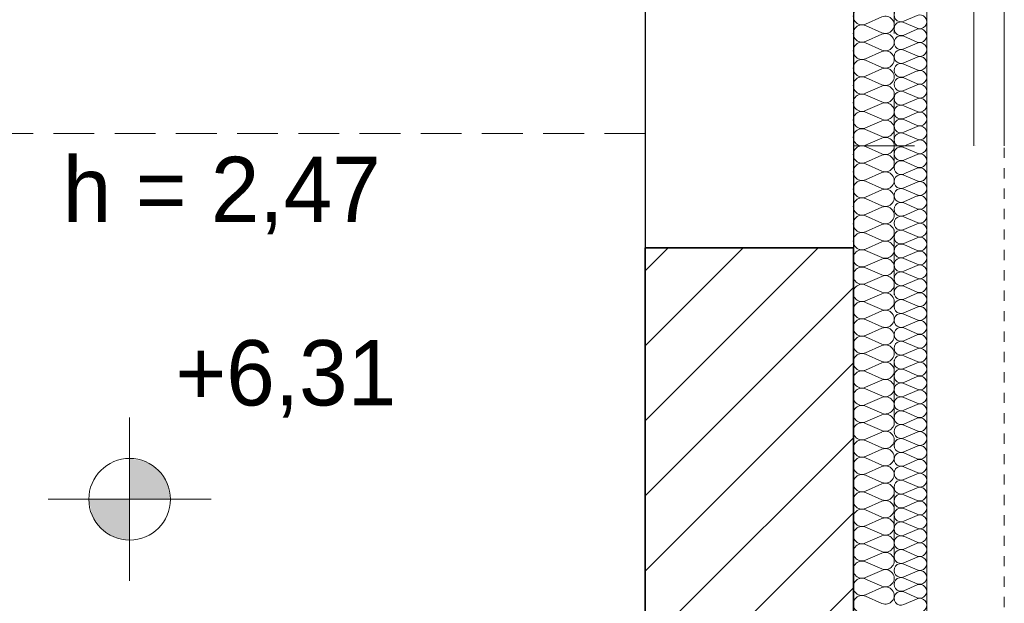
# Model space of a CAD drawing. Extents: x -438200 to -357500, y 15000 to 163871.
# Tile 130 of 148: x -416738 to -414325, y 119345 to 120774. Entities that reach past the tile are written whole.
import ezdxf

# ---------------------------------------------------------------- set-up
doc = ezdxf.new("R2010")
doc.units = 0
doc.header["$MEASUREMENT"] = 0
for name, pattern in [('Dot & Dashed', [450, 150, -150, 0, -150]), ('Hidden Line', [50, 25, -25]), ('Krawędzie ukryte', [150, 100, -50]), ('Przerywana', [320, 160, -160])]:
    doc.linetypes.add(name, pattern=pattern)
for name, color, linetype in [('#podkład', 252, 'Continuous'), ('Arch ocieplenie', 252, 'Continuous'), ('Arch zmurowania', 252, 'Continuous'), ('INWENT RZĘDNE', 252, 'Continuous')]:
    doc.layers.add(name, color=color, linetype=linetype)
for name, color, linetype, lineweight in [('Arch ocieplenie_Nr_Pióra__44', 252, 'Continuous', 13), ('Arch wykończenie_Nr_Pióra__3', 252, 'Continuous', 18), ('Arch zmurowania_Nr_Pióra__21', 252, 'Continuous', 9), ('Arch zmurowania_Nr_Pióra__27', 252, 'Continuous', 35), ('INWENT DACH_Nr_Pióra__21', 252, 'Continuous', 9), ('INWENT KONST. DREWNIANA_Nr_Pióra__2', 252, 'Continuous', 13), ('INWENT KONST. DREWNIANA_Nr_Pióra__21', 252, 'Continuous', 9), ('INWENT RZĘDNE_Nr_Pióra__21', 252, 'Continuous', 9), ('INWENT WYMIARY_Nr_Pióra__21', 252, 'Continuous', 9), ('INWENT.ŚCIANY_Nr_Pióra__1', 252, 'Continuous', 25), ('INWENT.ŚCIANY_Nr_Pióra__2', 252, 'Continuous', 13), ('INWENT.ŚCIANY_Nr_Pióra__21', 252, 'Continuous', 9), ('Istniejące stropy_Nr_Pióra__5', 252, 'Continuous', 13)]:
    doc.layers.add(name, color=color, linetype=linetype, lineweight=lineweight)
doc.styles.add('GENERATED_STYLE_2', font='txt')

# ---------------------------------------------------------------- blocks, each defined once
blk = doc.blocks.new('Izolacja cieplna 14_215', base_point=(-414694.9, 106877.6))
at = {"layer": 'Arch ocieplenie_Nr_Pióra__44', "linetype": 'Continuous'}
for p, q in [((-414624.7, 105647.8), (-414665.1, 105630.2)), ((-414665.1, 105626.6), (-414624.7, 105609)), ((-414624.7, 105605.4), (-414665.1, 105587.8)), ((-414665.1, 105584.3), (-414624.7, 105566.6)), ((-414624.7, 105563.1), (-414665.1, 105545.5)), ((-414665.1, 105541.9), (-414624.7, 105524.3)), ((-414624.7, 105520.7), (-414665.1, 105503.1)), ((-414665.1, 105499.6), (-414624.7, 105481.9)), ((-414624.7, 105478.4), (-414665.1, 105460.8)), ((-414665.1, 105457.2), (-414624.7, 105439.6)), ((-414624.7, 105436), (-414665.1, 105418.4)), ((-414665.1, 105414.9), (-414624.7, 105397.2)), ((-414624.7, 105393.7), (-414665.1, 105376.1)), ((-414665.1, 105372.5), (-414624.7, 105354.9)), ((-414624.7, 105351.3), (-414665.1, 105333.7)), ((-414665.1, 105330.2), (-414624.7, 105312.6)), ((-414624.7, 105309), (-414665.1, 105291.4)), ((-414665.1, 105287.8), (-414624.7, 105270.2)), ((-414624.7, 105266.6), (-414665.1, 105249)), ((-414665.1, 105245.5), (-414624.7, 105227.9)), ((-414624.7, 105224.3), (-414665.1, 105206.7)), ((-414665.1, 105203.1), (-414624.7, 105185.5)), ((-414624.7, 105182), (-414665.1, 105164.3)), ((-414665.1, 105160.8), (-414624.7, 105143.2)), ((-414624.7, 105139.6), (-414665.1, 105122)), ((-414665.1, 105118.4), (-414624.7, 105100.8)), ((-414624.7, 105097.3), (-414665.1, 105079.6)), ((-414665.1, 105076.1), (-414624.7, 105058.5)), ((-414624.7, 105054.9), (-414665.1, 105037.3)), ((-414665.1, 105033.7), (-414624.7, 105016.1)), ((-414624.7, 105012.6), (-414665.1, 104995)), ((-414665.1, 104991.4), (-414624.7, 104973.8)), ((-414624.7, 104970.2), (-414665.1, 104952.6)), ((-414665.1, 104949), (-414624.7, 104931.4)), ((-414624.7, 104927.9), (-414665.1, 104910.3)), ((-414665.1, 104906.7), (-414624.7, 104889.1)), ((-414624.7, 104885.5), (-414665.1, 104867.9)), ((-414665.1, 104864.4), (-414624.7, 104846.7)), ((-414624.7, 104843.2), (-414665.1, 104825.6)), ((-414665.1, 104822), (-414624.7, 104804.4)), ((-414624.7, 104800.8), (-414665.1, 104783.2)), ((-414665.1, 104779.7), (-414624.7, 104762)), ((-414624.7, 104758.5), (-414665.1, 104740.9)), ((-414665.1, 104737.3), (-414624.7, 104719.7)), ((-414624.7, 104716.1), (-414665.1, 104698.5)), ((-414665.1, 104695), (-414624.7, 104677.3)), ((-414624.7, 104673.8), (-414665.1, 104656.2)), ((-414665.1, 104652.6), (-414624.7, 104635)), ((-414624.7, 104631.4), (-414665.1, 104613.8)), ((-414665.1, 104610.3), (-414624.7, 104592.7)), ((-414624.7, 104589.1), (-414665.1, 104571.5)), ((-414665.1, 104567.9), (-414624.7, 104550.3)), ((-414624.7, 104546.8), (-414665.1, 104529.1)), ((-414665.1, 104525.6), (-414624.7, 104508)), ((-414624.7, 104504.4), (-414665.1, 104486.8)), ((-414665.1, 104483.2), (-414624.7, 104465.6)), ((-414624.7, 104462.1), (-414665.1, 104444.4)), ((-414665.1, 104440.9), (-414624.7, 104423.3)), ((-414624.7, 104419.7), (-414665.1, 104402.1)), ((-414665.1, 104398.5), (-414624.7, 104380.9)), ((-414624.7, 104377.4), (-414665.1, 104359.7)), ((-414665.1, 104356.2), (-414624.7, 104338.6)), ((-414624.7, 104335), (-414665.1, 104317.4)), ((-414665.1, 104313.8), (-414624.7, 104296.2)), ((-414624.7, 104292.7), (-414665.1, 104275.1)), ((-414665.1, 104271.5), (-414624.7, 104253.9)), ((-414624.7, 104250.3), (-414665.1, 104232.7)), ((-414665.1, 104229.1), (-414624.7, 104211.5))]:
    blk.add_line(p, q, dxfattribs=at)
for centre, start_param, end_param in [((-414673.7, 105649.6), 1.158004, 5.125183), ((-414616.2, 105628.4), 4.299595, 8.266775), ((-414673.7, 105607.2), 1.158004, 5.125183), ((-414673.7, 105564.9), 1.158004, 5.125183), ((-414616.2, 105586), 4.299595, 8.266775), ((-414616.2, 105543.7), 4.299595, 8.266775), ((-414673.7, 105522.5), 1.158004, 5.125183), ((-414616.2, 105501.3), 4.299595, 8.266775), ((-414673.7, 105480.2), 1.158004, 5.125183), ((-414616.2, 105459), 4.299595, 8.266775), ((-414673.7, 105437.8), 1.158004, 5.125183), ((-414673.7, 105395.5), 1.158004, 5.125183), ((-414616.2, 105416.6), 4.299595, 8.266775), ((-414616.2, 105374.3), 4.299595, 8.266775), ((-414673.7, 105353.1), 1.158004, 5.125183), ((-414616.2, 105331.9), 4.299595, 8.266775), ((-414673.7, 105310.8), 1.158004, 5.125183), ((-414616.2, 105289.6), 4.299595, 8.266775), ((-414673.7, 105268.4), 1.158004, 5.125183), ((-414673.7, 105226.1), 1.158004, 5.125183), ((-414616.2, 105247.3), 4.299595, 8.266775), ((-414616.2, 105204.9), 4.299595, 8.266775), ((-414673.7, 105183.7), 1.158004, 5.125183), ((-414616.2, 105162.6), 4.299595, 8.266775), ((-414673.7, 105141.4), 1.158004, 5.125183), ((-414616.2, 105120.2), 4.299595, 8.266775), ((-414673.7, 105099), 1.158004, 5.125183), ((-414673.7, 105056.7), 1.158004, 5.125183), ((-414616.2, 105077.9), 4.299595, 8.266775), ((-414616.2, 105035.5), 4.299595, 8.266775), ((-414673.7, 105014.3), 1.158004, 5.125183), ((-414616.2, 104993.2), 4.299595, 8.266775), ((-414673.7, 104972), 1.158004, 5.125183), ((-414616.2, 104950.8), 4.299595, 8.266775), ((-414673.7, 104929.7), 1.158004, 5.125183), ((-414616.2, 104908.5), 4.299595, 8.266775), ((-414673.7, 104887.3), 1.158004, 5.125183), ((-414616.2, 104866.1), 4.299595, 8.266775), ((-414673.7, 104845), 1.158004, 5.125183), ((-414616.2, 104823.8), 4.299595, 8.266775), ((-414673.7, 104802.6), 1.158004, 5.125183), ((-414616.2, 104781.4), 4.299595, 8.266775), ((-414673.7, 104760.3), 1.158004, 5.125183), ((-414616.2, 104739.1), 4.299595, 8.266775), ((-414673.7, 104717.9), 1.158004, 5.125183), ((-414616.2, 104696.7), 4.299595, 8.266775), ((-414673.7, 104675.6), 1.158004, 5.125183), ((-414616.2, 104654.4), 4.299595, 8.266775), ((-414673.7, 104633.2), 1.158004, 5.125183), ((-414616.2, 104612.1), 4.299595, 8.266775), ((-414673.7, 104590.9), 1.158004, 5.125183), ((-414616.2, 104569.7), 4.299595, 8.266775), ((-414673.7, 104548.5), 1.158004, 5.125183), ((-414616.2, 104527.4), 4.299595, 8.266775), ((-414673.7, 104506.2), 1.158004, 5.125183), ((-414616.2, 104485), 4.299595, 8.266775), ((-414673.7, 104463.8), 1.158004, 5.125183), ((-414616.2, 104442.7), 4.299595, 8.266775), ((-414673.7, 104421.5), 1.158004, 5.125183), ((-414616.2, 104400.3), 4.299595, 8.266775), ((-414673.7, 104379.1), 1.158004, 5.125183), ((-414616.2, 104358), 4.299595, 8.266775), ((-414673.7, 104336.8), 1.158004, 5.125183), ((-414616.2, 104315.6), 4.299595, 8.266775), ((-414673.7, 104294.4), 1.158004, 5.125183), ((-414616.2, 104273.3), 4.299595, 8.266775), ((-414673.7, 104252.1), 1.158004, 5.125183), ((-414616.2, 104230.9), 4.299595, 8.266775), ((-414673.7, 104209.8), 1.158004, 5.125183)]:
    blk.add_ellipse(centre, major_axis=(21.3, 0), ratio=0.995564, start_param=start_param, end_param=end_param, dxfattribs=at)
blk = doc.blocks.new('Izolacja cieplna 14_216', base_point=(-414594.9, 106877.6))
at = {"layer": 'Arch ocieplenie_Nr_Pióra__44', "linetype": 'Continuous'}
for p, q in [((-414538.8, 105651.6), (-414571.1, 105637.4)), ((-414571.1, 105634.6), (-414538.8, 105620.4)), ((-414538.8, 105617.6), (-414571.1, 105603.4)), ((-414571.1, 105600.6), (-414538.8, 105586.4)), ((-414538.8, 105583.6), (-414571.1, 105569.4)), ((-414571.1, 105566.6), (-414538.8, 105552.4)), ((-414538.8, 105549.5), (-414571.1, 105535.4)), ((-414571.1, 105532.5), (-414538.8, 105518.4)), ((-414538.8, 105515.5), (-414571.1, 105501.4)), ((-414571.1, 105498.5), (-414538.8, 105484.4)), ((-414538.8, 105481.5), (-414571.1, 105467.4)), ((-414571.1, 105464.5), (-414538.8, 105450.4)), ((-414538.8, 105447.5), (-414571.1, 105433.3)), ((-414571.1, 105430.5), (-414538.8, 105416.3)), ((-414538.8, 105413.5), (-414571.1, 105399.3)), ((-414571.1, 105396.5), (-414538.8, 105382.3)), ((-414538.8, 105379.5), (-414571.1, 105365.3)), ((-414571.1, 105362.5), (-414538.8, 105348.3)), ((-414538.8, 105345.4), (-414571.1, 105331.3)), ((-414571.1, 105328.4), (-414538.8, 105314.3)), ((-414538.8, 105311.4), (-414571.1, 105297.3)), ((-414571.1, 105294.4), (-414538.8, 105280.3)), ((-414538.8, 105277.4), (-414571.1, 105263.3)), ((-414571.1, 105260.4), (-414538.8, 105246.3)), ((-414538.8, 105243.4), (-414571.1, 105229.2)), ((-414571.1, 105226.4), (-414538.8, 105212.2)), ((-414538.8, 105209.4), (-414571.1, 105195.2)), ((-414571.1, 105192.4), (-414538.8, 105178.2)), ((-414538.8, 105175.4), (-414571.1, 105161.2)), ((-414571.1, 105158.4), (-414538.8, 105144.2)), ((-414538.8, 105141.3), (-414571.1, 105127.2)), ((-414571.1, 105124.3), (-414538.8, 105110.2)), ((-414538.8, 105107.3), (-414571.1, 105093.2)), ((-414571.1, 105090.3), (-414538.8, 105076.2)), ((-414538.8, 105073.3), (-414571.1, 105059.2)), ((-414571.1, 105056.3), (-414538.8, 105042.2)), ((-414538.8, 105039.3), (-414571.1, 105025.1)), ((-414571.1, 105022.3), (-414538.8, 105008.1)), ((-414538.8, 105005.3), (-414571.1, 104991.1)), ((-414571.1, 104988.3), (-414538.8, 104974.1)), ((-414538.8, 104971.3), (-414571.1, 104957.1)), ((-414571.1, 104954.3), (-414538.8, 104940.1)), ((-414538.8, 104937.2), (-414571.1, 104923.1)), ((-414571.1, 104920.2), (-414538.8, 104906.1)), ((-414538.8, 104903.2), (-414571.1, 104889.1)), ((-414571.1, 104886.2), (-414538.8, 104872.1)), ((-414538.8, 104869.2), (-414571.1, 104855.1)), ((-414571.1, 104852.2), (-414538.8, 104838.1)), ((-414538.8, 104835.2), (-414571.1, 104821)), ((-414571.1, 104818.2), (-414538.8, 104804)), ((-414538.8, 104801.2), (-414571.1, 104787)), ((-414571.1, 104784.2), (-414538.8, 104770)), ((-414538.8, 104767.2), (-414571.1, 104753)), ((-414571.1, 104750.2), (-414538.8, 104736)), ((-414538.8, 104733.1), (-414571.1, 104719)), ((-414571.1, 104716.1), (-414538.8, 104702)), ((-414538.8, 104699.1), (-414571.1, 104685)), ((-414571.1, 104682.1), (-414538.8, 104668)), ((-414538.8, 104665.1), (-414571.1, 104651)), ((-414571.1, 104648.1), (-414538.8, 104634)), ((-414538.8, 104631.1), (-414571.1, 104616.9)), ((-414571.1, 104614.1), (-414538.8, 104599.9)), ((-414538.8, 104597.1), (-414571.1, 104582.9)), ((-414571.1, 104580.1), (-414538.8, 104565.9)), ((-414538.8, 104563.1), (-414571.1, 104548.9)), ((-414571.1, 104546.1), (-414538.8, 104531.9)), ((-414538.8, 104529.1), (-414571.1, 104514.9)), ((-414571.1, 104512), (-414538.8, 104497.9)), ((-414538.8, 104495), (-414571.1, 104480.9)), ((-414571.1, 104478), (-414538.8, 104463.9)), ((-414538.8, 104461), (-414571.1, 104446.9)), ((-414571.1, 104444), (-414538.8, 104429.9)), ((-414538.8, 104427), (-414571.1, 104412.9)), ((-414571.1, 104410), (-414538.8, 104395.8)), ((-414538.8, 104393), (-414571.1, 104378.8)), ((-414571.1, 104376), (-414538.8, 104361.8)), ((-414538.8, 104359), (-414571.1, 104344.8)), ((-414571.1, 104342), (-414538.8, 104327.8)), ((-414538.8, 104325), (-414571.1, 104310.8)), ((-414571.1, 104307.9), (-414538.8, 104293.8)), ((-414538.8, 104290.9), (-414571.1, 104276.8)), ((-414571.1, 104273.9), (-414538.8, 104259.8)), ((-414538.8, 104256.9), (-414571.1, 104242.8)), ((-414571.1, 104239.9), (-414538.8, 104225.8)), ((-414538.8, 104222.9), (-414571.1, 104208.8))]:
    blk.add_line(p, q, dxfattribs=at)
for centre, start_param, end_param in [((-414577.9, 105653), 1.158004, 5.125183), ((-414577.9, 105619), 1.158004, 5.125183), ((-414532, 105636), 4.299595, 8.266775), ((-414532, 105602), 4.299595, 8.266775), ((-414577.9, 105585), 1.158004, 5.125183), ((-414532, 105568), 4.299595, 8.266775), ((-414577.9, 105551), 1.158004, 5.125183), ((-414532, 105534), 4.299595, 8.266775), ((-414577.9, 105517), 1.158004, 5.125183), ((-414532, 105499.9), 4.299595, 8.266775), ((-414577.9, 105482.9), 1.158004, 5.125183), ((-414577.9, 105448.9), 1.158004, 5.125183), ((-414532, 105465.9), 4.299595, 8.266775), ((-414532, 105431.9), 4.299595, 8.266775), ((-414577.9, 105414.9), 1.158004, 5.125183), ((-414577.9, 105380.9), 1.158004, 5.125183), ((-414532, 105397.9), 4.299595, 8.266775), ((-414532, 105363.9), 4.299595, 8.266775), ((-414577.9, 105346.9), 1.158004, 5.125183), ((-414532, 105329.9), 4.299595, 8.266775), ((-414577.9, 105312.9), 1.158004, 5.125183), ((-414577.9, 105278.8), 1.158004, 5.125183), ((-414532, 105295.8), 4.299595, 8.266775), ((-414532, 105261.8), 4.299595, 8.266775), ((-414577.9, 105244.8), 1.158004, 5.125183), ((-414577.9, 105210.8), 1.158004, 5.125183), ((-414532, 105227.8), 4.299595, 8.266775), ((-414532, 105193.8), 4.299595, 8.266775), ((-414577.9, 105176.8), 1.158004, 5.125183), ((-414532, 105159.8), 4.299595, 8.266775), ((-414577.9, 105142.8), 1.158004, 5.125183), ((-414532, 105125.8), 4.299595, 8.266775), ((-414577.9, 105108.8), 1.158004, 5.125183), ((-414532, 105091.8), 4.299595, 8.266775), ((-414577.9, 105074.7), 1.158004, 5.125183), ((-414577.9, 105040.7), 1.158004, 5.125183), ((-414532, 105057.7), 4.299595, 8.266775), ((-414532, 105023.7), 4.299595, 8.266775), ((-414577.9, 105006.7), 1.158004, 5.125183), ((-414532, 104989.7), 4.299595, 8.266775), ((-414577.9, 104972.7), 1.158004, 5.125183), ((-414532, 104955.7), 4.299595, 8.266775), ((-414577.9, 104938.7), 1.158004, 5.125183), ((-414532, 104921.7), 4.299595, 8.266775), ((-414577.9, 104904.7), 1.158004, 5.125183), ((-414577.9, 104870.6), 1.158004, 5.125183), ((-414532, 104887.7), 4.299595, 8.266775), ((-414532, 104853.6), 4.299595, 8.266775), ((-414577.9, 104836.6), 1.158004, 5.125183), ((-414577.9, 104802.6), 1.158004, 5.125183), ((-414532, 104819.6), 4.299595, 8.266775), ((-414532, 104785.6), 4.299595, 8.266775), ((-414577.9, 104768.6), 1.158004, 5.125183), ((-414532, 104751.6), 4.299595, 8.266775), ((-414577.9, 104734.6), 1.158004, 5.125183), ((-414577.9, 104700.6), 1.158004, 5.125183), ((-414532, 104717.6), 4.299595, 8.266775), ((-414532, 104683.6), 4.299595, 8.266775), ((-414577.9, 104666.5), 1.158004, 5.125183), ((-414577.9, 104632.5), 1.158004, 5.125183), ((-414532, 104649.5), 4.299595, 8.266775), ((-414532, 104615.5), 4.299595, 8.266775), ((-414577.9, 104598.5), 1.158004, 5.125183), ((-414532, 104581.5), 4.299595, 8.266775), ((-414577.9, 104564.5), 1.158004, 5.125183), ((-414577.9, 104530.5), 1.158004, 5.125183), ((-414532, 104547.5), 4.299595, 8.266775), ((-414532, 104513.5), 4.299595, 8.266775), ((-414577.9, 104496.5), 1.158004, 5.125183), ((-414577.9, 104462.4), 1.158004, 5.125183), ((-414532, 104479.5), 4.299595, 8.266775), ((-414532, 104445.4), 4.299595, 8.266775), ((-414577.9, 104428.4), 1.158004, 5.125183), ((-414532, 104411.4), 4.299595, 8.266775), ((-414577.9, 104394.4), 1.158004, 5.125183), ((-414532, 104377.4), 4.299595, 8.266775), ((-414577.9, 104360.4), 1.158004, 5.125183), ((-414532, 104343.4), 4.299595, 8.266775), ((-414577.9, 104326.4), 1.158004, 5.125183), ((-414577.9, 104292.4), 1.158004, 5.125183), ((-414532, 104309.4), 4.299595, 8.266775), ((-414532, 104275.4), 4.299595, 8.266775), ((-414577.9, 104258.3), 1.158004, 5.125183), ((-414532, 104241.3), 4.299595, 8.266775), ((-414577.9, 104224.3), 1.158004, 5.125183), ((-414532, 104207.3), 4.299595, 8.266775)]:
    blk.add_ellipse(centre, major_axis=(17, 0), ratio=0.999637, start_param=start_param, end_param=end_param, dxfattribs=at)
blk = doc.blocks.new('Ściana_13', base_point=(-415204.9, 105082.6))
at = {"layer": 'Arch zmurowania_Nr_Pióra__21', "linetype": 'Continuous'}
h = blk.add_hatch(dxfattribs=at)
h.set_pattern_fill('Common_Brick', color=256, style=0, pattern_type=2)
h.set_pattern_definition([(45, (0, 0), (-91.92388, 91.92388), [])])
h.paths.add_polyline_path([(-415204.9, 105082.6), (-415204.9, 104182.6), (-414694.9, 104182.6), (-414694.9, 105082.6)], flags=0)
at = {"layer": 'Arch zmurowania_Nr_Pióra__27', "linetype": 'Continuous'}
for p, q in [((-415204.9, 105082.6), (-415204.9, 104182.6)), ((-414694.9, 105082.6), (-415204.9, 105082.6)), ((-414694.9, 104182.6), (-414694.9, 105082.6)), ((-415204.9, 104182.6), (-414694.9, 104182.6))]:
    blk.add_line(p, q, dxfattribs=at)
blk = doc.blocks.new('Koty wysokościowe_29', base_point=(-416468.4, 104466.8))
at = {"layer": 'INWENT RZĘDNE_Nr_Pióra__21', "linetype": 'Continuous'}
for points in [[(-416468.4, 104466.8), (-416368.4, 104466.8), (-416376, 104505.1), (-416397.7, 104537.5), (-416430.1, 104559.2), (-416468.4, 104566.8)], [(-416468.4, 104466.8), (-416568.4, 104466.8), (-416560.8, 104428.5), (-416539.1, 104396.1), (-416506.7, 104374.4), (-416468.4, 104366.8)]]:
    blk.add_hatch(color=256, dxfattribs=at).paths.add_polyline_path(points, flags=0)
for p, q in [((-416468.4, 104266.8), (-416468.4, 104666.8)), ((-416668.4, 104466.8), (-416268.4, 104466.8))]:
    blk.add_line(p, q, dxfattribs=at)
blk.add_circle((-416468.4, 104466.8), 100, dxfattribs=at)
at = {"layer": 'INWENT RZĘDNE_Nr_Pióra__21', "insert": (-416356.6, 104666.8), "char_height": 160, "attachment_point": 7, "style": 'GENERATED_STYLE_2'}
blk.add_mtext('{+6,31}', dxfattribs=at)
blk = doc.blocks.new('poddasze')
at = {"layer": 'Arch wykończenie_Nr_Pióra__3', "color": 252, "linetype": 'Continuous'}
blk.add_line((-414514.9, 91140.1), (-414514.9, 86890.1), dxfattribs=at)
at = {"layer": 'INWENT DACH_Nr_Pióra__21', "color": 252, "linetype": 'Hidden Line'}
for p in [(-414324.9, 91140.1), (-414324.9, 81165.1)]:
    blk.add_line(p, (-414324.9, 89495), dxfattribs=at)
at = {"layer": 'INWENT KONST. DREWNIANA_Nr_Pióra__2', "color": 252, "linetype": 'Continuous'}
for p, q in [((-414399.9, 91140.1), (-414399.9, 89495)), ((-414324.9, 91140.1), (-414324.9, 89495))]:
    blk.add_line(p, q, dxfattribs=at)
at = {"layer": 'INWENT KONST. DREWNIANA_Nr_Pióra__21', "color": 252, "linetype": 'Dot & Dashed'}
blk.add_line((-414694.9, 89495), (-414324.9, 89495), dxfattribs=at)
at = {"layer": 'INWENT.ŚCIANY_Nr_Pióra__1', "color": 252, "linetype": 'Continuous'}
for p, q in [((-415204.9, 91255.1), (-415204.9, 89245.1)), ((-414694.9, 91255.1), (-414694.9, 89245.1)), ((-415204.9, 89245.1), (-414694.9, 89245.1))]:
    blk.add_line(p, q, dxfattribs=at)
at = {"layer": 'INWENT.ŚCIANY_Nr_Pióra__2', "color": 252, "linetype": 'Przerywana'}
blk.add_line((-414594.9, 86890.1), (-414594.9, 91415.1), dxfattribs=at)
at = {"layer": 'INWENT.ŚCIANY_Nr_Pióra__21', "color": 252, "linetype": 'Continuous'}
blk.add_line((-415204.9, 89245.1), (-415204.9, 88345.1), dxfattribs=at)
at = {"layer": 'Istniejące stropy_Nr_Pióra__5', "color": 252, "linetype": 'Krawędzie ukryte'}
blk.add_line((-415204.9, 89525.1), (-421714.9, 89525.1), dxfattribs=at)
at = {"layer": 'Arch ocieplenie', "color": 252, "linetype": 'Continuous', "lineweight": 13}
for name, p in [('Izolacja cieplna 14_215', (-414694.9, 91040.1)), ('Izolacja cieplna 14_216', (-414594.9, 91040.1))]:
    blk.add_blockref(name, p, dxfattribs=at)
at = {"layer": 'Arch zmurowania', "color": 252}
blk.add_blockref('Ściana_13', (-415204.9, 89245.1), dxfattribs=at)
at = {"layer": 'INWENT RZĘDNE', "color": 252}
blk.add_blockref('Koty wysokościowe_29', (-416468.4, 88629.2), dxfattribs=at)
at = {"layer": 'INWENT WYMIARY_Nr_Pióra__21', "color": 252, "linetype": 'Continuous', "insert": (-416242.6, 89278.2), "char_height": 160, "attachment_point": 8, "style": 'GENERATED_STYLE_2'}
blk.add_mtext('{h = 2,47}', dxfattribs=at)

msp = doc.modelspace()

# ---------------------------------------------------------------- block references
at = {"layer": '#podkład', "color": 3, "lineweight": 50}
msp.add_blockref('poddasze', (0, 30970.8), dxfattribs=at)

doc.saveas('drawing.dxf')
